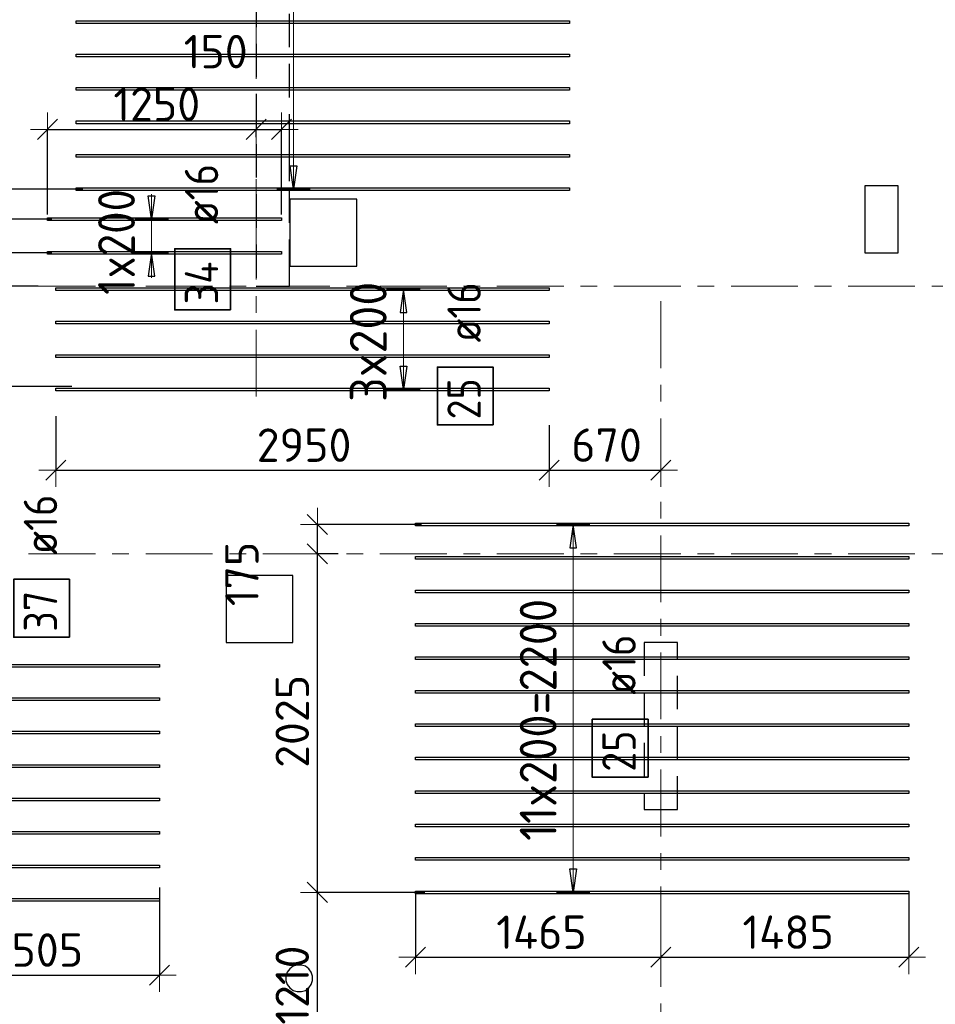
# Model space of a CAD drawing. Header units: metres. Extents: x -38 to 97, y -15 to 21.
# Tile 21 of 82: x 24.62 to 30.09, y 4.71 to 10.59. Entities that reach past the tile are written whole.
import ezdxf

# ---------------------------------------------------------------- set-up
doc = ezdxf.new("R2010")
doc.units = ezdxf.units.M
doc.header["$PDMODE"] = 65
for name, pattern in [('______11', [0.5, 0.4, -0.05, 0, -0.05]), ('______2', [0.27, 0.2, -0.07]), ('______5', [1.1, 0.8, -0.1, 0.1, -0.1])]:
    doc.linetypes.add(name, pattern=pattern)
for name, color, linetype, lineweight in [('XR$2$Осевая линия (1)', 7, '______5', 13), ('XR$3$Перекрытие (1)', 7, 'Continuous', 35), ('XR$3$Размерная линия (1)', 7, 'Continuous', 13)]:
    doc.layers.add(name, color=color, linetype=linetype, lineweight=lineweight)
doc.layers.add('XR$3$Арм.стержн.Доп. Арм верхн.зоны Х', color=7, linetype='Continuous', lineweight=35, true_color=0x8c8cff)
doc.layers.add('XR$5$Стена_ бетон несущ.', color=7, linetype='Continuous', lineweight=70, true_color=0xb4b496)
doc.styles.add('ISOCPEUR', font='txt')
doc.dimstyles.new('DIMSTYLE_3', dxfattribs={"dimtxt": 0.2, "dimasz": 0.2, "dimexe": 0, "dimexo": 0, "dimgap": 0.1, "dimtad": 2, "dimdec": 0, "dimlfac": 1000, "dimrnd": 5, "dimzin": 12, "dimdsep": 46, "dimtxsty": 'ISOCPEUR', "dimblk1": 'ALL_ML_STRICH', "dimblk2": 'ALL_ML_STRICH', "dimsah": 1, "dimcen": 0, "dimclrd": 7, "dimclre": 256, "dimclrt": 7, "dimadec": 0, "dimazin": 0, "dimtfac": 1, "dimtdec": 0, "dimtix": 1, "dimtmove": 2, "dimatfit": 3, "dimfxl": 0, "dimtzin": 0, "dimlwd": 0, "dimlwe": -3, "dimarcsym": 0})
doc.dimstyles.new('DIMSTYLE_6', dxfattribs={"dimtxt": 0.2, "dimasz": 0.2, "dimexe": 0, "dimexo": 0, "dimgap": 0.1, "dimtad": 2, "dimdec": 0, "dimlfac": 1000, "dimrnd": 5, "dimzin": 12, "dimdsep": 46, "dimtxsty": 'ISOCPEUR', "dimblk1": 'ALL_ML_STRICH', "dimblk2": 'ALL_ML_STRICH', "dimsah": 1, "dimcen": 0, "dimclrd": 7, "dimclre": 256, "dimclrt": 7, "dimadec": 0, "dimazin": 0, "dimtfac": 1, "dimtdec": 0, "dimtix": 1, "dimtmove": 2, "dimatfit": 3, "dimfxl": 0, "dimtvp": 1.2, "dimtzin": 0, "dimlwd": 0, "dimlwe": -3, "dimarcsym": 0})

# ---------------------------------------------------------------- blocks, each defined once
blk = doc.blocks.new('ALL_ML_STRICH')
at = {"color": 0, "linetype": 'ByBlock', "lineweight": -2}
for p, q in [((-0.3, -0.3), (0.3, 0.3)), ((0, -0.5), (0, 0.5)), ((-1, 0), (0.5, 0))]:
    blk.add_line(p, q, dxfattribs=at)
blk = doc.blocks.new('*D135')
at = {"layer": 'DEFPOINTS', "color": 7, "linetype": 'Continuous', "lineweight": 13, "transparency": 33554687}
for p in [(25.4529, 5.4236), (23.95, 5.0505), (23.95, 4.8802)]:
    blk.add_point(p, dxfattribs=at)
at = {"layer": 'XR$3$Размерная линия (1)', "color": 9, "linetype": 'Continuous', "lineweight": -2, "true_color": 0xc7c7c7, "transparency": 33554687}
for p, q in [((25.4529, 5.4036), (25.4529, 4.8802)), ((23.95, 5.0305), (23.95, 4.8802))]:
    blk.add_line(p, q, dxfattribs=at)
at = {"layer": 'XR$3$Размерная линия (1)', "color": 7, "linetype": 'Continuous', "lineweight": -2, "transparency": 33554687}
blk.add_line((23.95, 4.8802), (25.4529, 4.8802), dxfattribs=at)
at = {"layer": 'XR$3$Размерная линия (1)', "color": 7, "linetype": 'Continuous', "lineweight": 13, "transparency": 33554687, "xscale": 0.2, "yscale": 0.2, "zscale": 0.2, "rotation": 180}
blk.add_blockref('ALL_ML_STRICH', (23.95, 4.8802), dxfattribs=at)
at = {"layer": 'XR$3$Размерная линия (1)', "color": 7, "linetype": 'Continuous', "lineweight": 13, "transparency": 33554687, "xscale": 0.2, "yscale": 0.2, "zscale": 0.2}
blk.add_blockref('ALL_ML_STRICH', (25.4529, 4.8802), dxfattribs=at)
at = {"layer": 'XR$3$Размерная линия (1)', "color": 7, "linetype": 'Continuous', "lineweight": 13, "transparency": 33554687, "insert": (24.7314, 5.0302), "char_height": 0.2, "width": 0.8, "attachment_point": 5, "style": 'ISOCPEUR'}
blk.add_mtext('\\A1;{1505}', dxfattribs=at)
blk = doc.blocks.new('*D153')
at = {"layer": 'DEFPOINTS', "color": 7, "linetype": 'Continuous', "lineweight": 13, "transparency": 33554687}
for p in [(26.9829, 5.4018), (26.9829, 4.9868), (28.45, 4.9801)]:
    blk.add_point(p, dxfattribs=at)
at = {"layer": 'XR$3$Размерная линия (1)', "color": 9, "linetype": 'Continuous', "lineweight": -2, "true_color": 0xc7c7c7, "transparency": 33554687}
for p, q in [((26.9829, 5.3818), (26.9829, 4.9868)), ((28.45, 5.0001), (28.45, 4.9868))]:
    blk.add_line(p, q, dxfattribs=at)
at = {"layer": 'XR$3$Размерная линия (1)', "color": 7, "linetype": 'Continuous', "lineweight": -2, "transparency": 33554687}
blk.add_line((26.9829, 4.9868), (28.45, 4.9868), dxfattribs=at)
at = {"layer": 'XR$3$Размерная линия (1)', "color": 7, "linetype": 'Continuous', "lineweight": 13, "transparency": 33554687, "xscale": 0.2, "yscale": 0.2, "zscale": 0.2, "rotation": 180}
blk.add_blockref('ALL_ML_STRICH', (26.9829, 4.9868), dxfattribs=at)
at = {"layer": 'XR$3$Размерная линия (1)', "color": 7, "linetype": 'Continuous', "lineweight": 13, "transparency": 33554687, "xscale": 0.2, "yscale": 0.2, "zscale": 0.2}
blk.add_blockref('ALL_ML_STRICH', (28.45, 4.9868), dxfattribs=at)
at = {"layer": 'XR$3$Размерная линия (1)', "color": 7, "linetype": 'Continuous', "lineweight": 13, "transparency": 33554687, "insert": (27.7364, 5.1368), "char_height": 0.2, "width": 0.8, "attachment_point": 5, "style": 'ISOCPEUR'}
blk.add_mtext('\\A1;{1465}', dxfattribs=at)
blk = doc.blocks.new('*D154')
at = {"layer": 'DEFPOINTS', "color": 7, "linetype": 'Continuous', "lineweight": 13, "transparency": 33554687}
for p in [(29.9329, 5.3937), (28.45, 4.9868), (28.45, 4.9801)]:
    blk.add_point(p, dxfattribs=at)
at = {"layer": 'XR$3$Размерная линия (1)', "color": 9, "linetype": 'Continuous', "lineweight": -2, "true_color": 0xc7c7c7, "transparency": 33554687}
for p, q in [((29.9329, 5.3737), (29.9329, 4.9868)), ((28.45, 5.0001), (28.45, 4.9868))]:
    blk.add_line(p, q, dxfattribs=at)
at = {"layer": 'XR$3$Размерная линия (1)', "color": 7, "linetype": 'Continuous', "lineweight": -2, "transparency": 33554687}
blk.add_line((28.45, 4.9868), (29.9329, 4.9868), dxfattribs=at)
at = {"layer": 'XR$3$Размерная линия (1)', "color": 7, "linetype": 'Continuous', "lineweight": 13, "transparency": 33554687, "xscale": 0.2, "yscale": 0.2, "zscale": 0.2, "rotation": 180}
blk.add_blockref('ALL_ML_STRICH', (28.45, 4.9868), dxfattribs=at)
at = {"layer": 'XR$3$Размерная линия (1)', "color": 7, "linetype": 'Continuous', "lineweight": 13, "transparency": 33554687, "xscale": 0.2, "yscale": 0.2, "zscale": 0.2}
blk.add_blockref('ALL_ML_STRICH', (29.9329, 4.9868), dxfattribs=at)
at = {"layer": 'XR$3$Размерная линия (1)', "color": 7, "linetype": 'Continuous', "lineweight": 13, "transparency": 33554687, "insert": (29.2114, 5.1368), "char_height": 0.2, "width": 0.8, "attachment_point": 5, "style": 'ISOCPEUR'}
blk.add_mtext('\\A1;{1485}', dxfattribs=at)
blk = doc.blocks.new('*D160')
at = {"layer": 'DEFPOINTS', "color": 7, "linetype": 'Continuous', "lineweight": 13, "transparency": 33554687}
for p in [(27.0588, 5.3752), (26.3962, 4.1652), (27.0481, 4.1652)]:
    blk.add_point(p, dxfattribs=at)
at = {"layer": 'XR$3$Размерная линия (1)', "color": 9, "linetype": 'Continuous', "lineweight": -2, "true_color": 0xc7c7c7, "transparency": 33554687}
for p, q in [((27.0388, 5.3752), (26.3962, 5.3752)), ((27.0281, 4.1652), (26.3962, 4.1652))]:
    blk.add_line(p, q, dxfattribs=at)
at = {"layer": 'XR$3$Размерная линия (1)', "color": 7, "linetype": 'Continuous', "lineweight": -2, "transparency": 33554687}
blk.add_line((26.3962, 4.1652), (26.3962, 5.3752), dxfattribs=at)
at = {"layer": 'XR$3$Размерная линия (1)', "color": 7, "linetype": 'Continuous', "lineweight": 13, "transparency": 33554687, "xscale": 0.2, "yscale": 0.2, "zscale": 0.2}
for p, rotation in [((26.3962, 5.3752), 90), ((26.3962, 4.1652), 270)]:
    blk.add_blockref('ALL_ML_STRICH', p, dxfattribs=dict(at, rotation=rotation))
at = {"layer": 'XR$3$Размерная линия (1)', "color": 7, "linetype": 'Continuous', "lineweight": 13, "transparency": 33554687, "insert": (26.2462, 4.8202), "char_height": 0.2, "width": 0.8, "attachment_point": 5, "rotation": 90, "style": 'ISOCPEUR'}
blk.add_mtext('\\A1;{1210}', dxfattribs=at)
blk = doc.blocks.new('*D161')
at = {"layer": 'DEFPOINTS', "color": 7, "linetype": 'Continuous', "lineweight": 13, "transparency": 33554687}
for p in [(26.5401, 7.4), (26.3962, 5.3752), (27.0588, 5.3752)]:
    blk.add_point(p, dxfattribs=at)
at = {"layer": 'XR$3$Размерная линия (1)', "color": 9, "linetype": 'Continuous', "lineweight": -2, "true_color": 0xc7c7c7, "transparency": 33554687}
for p, q in [((26.5201, 7.4), (26.3962, 7.4)), ((27.0388, 5.3752), (26.3962, 5.3752))]:
    blk.add_line(p, q, dxfattribs=at)
at = {"layer": 'XR$3$Размерная линия (1)', "color": 7, "linetype": 'Continuous', "lineweight": -2, "transparency": 33554687}
blk.add_line((26.3962, 5.3752), (26.3962, 7.4), dxfattribs=at)
at = {"layer": 'XR$3$Размерная линия (1)', "color": 7, "linetype": 'Continuous', "lineweight": 13, "transparency": 33554687, "xscale": 0.2, "yscale": 0.2, "zscale": 0.2}
for p, rotation in [((26.3962, 7.4), 90), ((26.3962, 5.3752), 270)]:
    blk.add_blockref('ALL_ML_STRICH', p, dxfattribs=dict(at, rotation=rotation))
at = {"layer": 'XR$3$Размерная линия (1)', "color": 7, "linetype": 'Continuous', "lineweight": 13, "transparency": 33554687, "insert": (26.2462, 6.3976), "char_height": 0.2, "width": 0.8, "attachment_point": 5, "rotation": 90, "style": 'ISOCPEUR'}
blk.add_mtext('\\A1;{2025}', dxfattribs=at)
blk = doc.blocks.new('*D162')
at = {"layer": 'DEFPOINTS', "color": 7, "linetype": 'Continuous', "lineweight": 13, "transparency": 33554687}
for p in [(27.0383, 7.5752), (26.3962, 7.4), (26.5401, 7.4)]:
    blk.add_point(p, dxfattribs=at)
at = {"layer": 'XR$3$Размерная линия (1)', "color": 9, "linetype": 'Continuous', "lineweight": -2, "true_color": 0xc7c7c7, "transparency": 33554687}
for p, q in [((27.0183, 7.5752), (26.3962, 7.5752)), ((26.5201, 7.4), (26.3962, 7.4))]:
    blk.add_line(p, q, dxfattribs=at)
at = {"layer": 'XR$3$Размерная линия (1)', "color": 7, "linetype": 'Continuous', "lineweight": -2, "transparency": 33554687}
blk.add_line((26.3962, 7.4), (26.3962, 7.5752), dxfattribs=at)
at = {"layer": 'XR$3$Размерная линия (1)', "color": 7, "linetype": 'Continuous', "lineweight": 13, "transparency": 33554687, "xscale": 0.2, "yscale": 0.2, "zscale": 0.2}
for p, rotation in [((26.3962, 7.5752), 90), ((26.3962, 7.4), 270)]:
    blk.add_blockref('ALL_ML_STRICH', p, dxfattribs=dict(at, rotation=rotation))
at = {"layer": 'XR$3$Размерная линия (1)', "color": 7, "linetype": 'Continuous', "lineweight": 13, "transparency": 33554687, "insert": (25.9451, 7.279), "char_height": 0.2, "width": 0.6, "attachment_point": 5, "rotation": 90, "style": 'ISOCPEUR'}
blk.add_mtext('\\A1;{175}', dxfattribs=at)
blk = doc.blocks.new('*D163')
at = {"layer": 'DEFPOINTS', "color": 7, "linetype": 'Continuous', "lineweight": 13, "transparency": 33554687}
for p in [(24.8317, 8.2436), (27.7817, 8.1901), (24.8317, 7.8997)]:
    blk.add_point(p, dxfattribs=at)
at = {"layer": 'XR$3$Размерная линия (1)', "color": 9, "linetype": 'Continuous', "lineweight": -2, "true_color": 0xc7c7c7, "transparency": 33554687}
for p, q in [((24.8317, 8.2236), (24.8317, 7.8997)), ((27.7817, 8.1701), (27.7817, 7.8997))]:
    blk.add_line(p, q, dxfattribs=at)
at = {"layer": 'XR$3$Размерная линия (1)', "color": 7, "linetype": 'Continuous', "lineweight": -2, "transparency": 33554687}
blk.add_line((24.8317, 7.8997), (27.7817, 7.8997), dxfattribs=at)
at = {"layer": 'XR$3$Размерная линия (1)', "color": 7, "linetype": 'Continuous', "lineweight": 13, "transparency": 33554687, "xscale": 0.2, "yscale": 0.2, "zscale": 0.2, "rotation": 180}
blk.add_blockref('ALL_ML_STRICH', (24.8317, 7.8997), dxfattribs=at)
at = {"layer": 'XR$3$Размерная линия (1)', "color": 7, "linetype": 'Continuous', "lineweight": 13, "transparency": 33554687, "xscale": 0.2, "yscale": 0.2, "zscale": 0.2}
blk.add_blockref('ALL_ML_STRICH', (27.7817, 7.8997), dxfattribs=at)
at = {"layer": 'XR$3$Размерная линия (1)', "color": 7, "linetype": 'Continuous', "lineweight": 13, "transparency": 33554687, "insert": (26.3167, 8.0497), "char_height": 0.2, "width": 0.8, "attachment_point": 5, "style": 'ISOCPEUR'}
blk.add_mtext('\\A1;{2950}', dxfattribs=at)
blk = doc.blocks.new('*D164')
at = {"layer": 'DEFPOINTS', "color": 7, "linetype": 'Continuous', "lineweight": 13, "transparency": 33554687}
for p in [(27.7817, 8.1901), (27.7817, 7.8997), (28.45, 7.8961)]:
    blk.add_point(p, dxfattribs=at)
at = {"layer": 'XR$3$Размерная линия (1)', "color": 9, "linetype": 'Continuous', "lineweight": -2, "true_color": 0xc7c7c7, "transparency": 33554687}
for p, q in [((27.7817, 8.1701), (27.7817, 7.8997)), ((28.45, 7.8997), (28.45, 7.8997))]:
    blk.add_line(p, q, dxfattribs=at)
at = {"layer": 'XR$3$Размерная линия (1)', "color": 7, "linetype": 'Continuous', "lineweight": -2, "transparency": 33554687}
blk.add_line((27.7817, 7.8997), (28.45, 7.8997), dxfattribs=at)
at = {"layer": 'XR$3$Размерная линия (1)', "color": 7, "linetype": 'Continuous', "lineweight": 13, "transparency": 33554687, "xscale": 0.2, "yscale": 0.2, "zscale": 0.2, "rotation": 180}
blk.add_blockref('ALL_ML_STRICH', (27.7817, 7.8997), dxfattribs=at)
at = {"layer": 'XR$3$Размерная линия (1)', "color": 7, "linetype": 'Continuous', "lineweight": 13, "transparency": 33554687, "xscale": 0.2, "yscale": 0.2, "zscale": 0.2}
blk.add_blockref('ALL_ML_STRICH', (28.45, 7.8997), dxfattribs=at)
at = {"layer": 'XR$3$Размерная линия (1)', "color": 7, "linetype": 'Continuous', "lineweight": 13, "transparency": 33554687, "insert": (28.1258, 8.0497), "char_height": 0.2, "width": 0.6, "attachment_point": 5, "style": 'ISOCPEUR'}
blk.add_mtext('\\A1;{670}', dxfattribs=at)
blk = doc.blocks.new('*D165')
at = {"layer": 'DEFPOINTS', "color": 7, "linetype": 'Continuous', "lineweight": 13, "transparency": 33554687}
for p in [(24.782, 9.9384), (26.03, 9.8709), (24.782, 9.4083)]:
    blk.add_point(p, dxfattribs=at)
at = {"layer": 'XR$3$Размерная линия (1)', "color": 9, "linetype": 'Continuous', "lineweight": -2, "true_color": 0xc7c7c7, "transparency": 33554687}
for p, q in [((24.782, 9.4283), (24.782, 9.9384)), ((26.03, 9.8909), (26.03, 9.9384))]:
    blk.add_line(p, q, dxfattribs=at)
at = {"layer": 'XR$3$Размерная линия (1)', "color": 7, "linetype": 'Continuous', "lineweight": -2, "transparency": 33554687}
blk.add_line((24.782, 9.9384), (26.03, 9.9384), dxfattribs=at)
at = {"layer": 'XR$3$Размерная линия (1)', "color": 7, "linetype": 'Continuous', "lineweight": 13, "transparency": 33554687, "xscale": 0.2, "yscale": 0.2, "zscale": 0.2, "rotation": 180}
blk.add_blockref('ALL_ML_STRICH', (24.782, 9.9384), dxfattribs=at)
at = {"layer": 'XR$3$Размерная линия (1)', "color": 7, "linetype": 'Continuous', "lineweight": 13, "transparency": 33554687, "xscale": 0.2, "yscale": 0.2, "zscale": 0.2}
blk.add_blockref('ALL_ML_STRICH', (26.03, 9.9384), dxfattribs=at)
at = {"layer": 'XR$3$Размерная линия (1)', "color": 7, "linetype": 'Continuous', "lineweight": 13, "transparency": 33554687, "insert": (25.436, 10.0884), "char_height": 0.2, "width": 0.8, "attachment_point": 5, "style": 'ISOCPEUR'}
blk.add_mtext('\\A1;{1250}', dxfattribs=at)
blk = doc.blocks.new('*D166')
at = {"layer": 'DEFPOINTS', "color": 7, "linetype": 'Continuous', "lineweight": 13, "transparency": 33554687}
for p in [(26.03, 9.9384), (26.03, 9.8709), (26.182, 9.4083)]:
    blk.add_point(p, dxfattribs=at)
at = {"layer": 'XR$3$Размерная линия (1)', "color": 9, "linetype": 'Continuous', "lineweight": -2, "true_color": 0xc7c7c7, "transparency": 33554687}
for p, q in [((26.03, 9.8909), (26.03, 9.9384)), ((26.182, 9.4283), (26.182, 9.9384))]:
    blk.add_line(p, q, dxfattribs=at)
at = {"layer": 'XR$3$Размерная линия (1)', "color": 7, "linetype": 'Continuous', "lineweight": -2, "transparency": 33554687}
blk.add_line((26.03, 9.9384), (26.182, 9.9384), dxfattribs=at)
at = {"layer": 'XR$3$Размерная линия (1)', "color": 7, "linetype": 'Continuous', "lineweight": 13, "transparency": 33554687, "xscale": 0.2, "yscale": 0.2, "zscale": 0.2, "rotation": 180}
blk.add_blockref('ALL_ML_STRICH', (26.03, 9.9384), dxfattribs=at)
at = {"layer": 'XR$3$Размерная линия (1)', "color": 7, "linetype": 'Continuous', "lineweight": 13, "transparency": 33554687, "xscale": 0.2, "yscale": 0.2, "zscale": 0.2}
blk.add_blockref('ALL_ML_STRICH', (26.182, 9.9384), dxfattribs=at)
at = {"layer": 'XR$3$Размерная линия (1)', "color": 7, "linetype": 'Continuous', "lineweight": 13, "transparency": 33554687, "insert": (25.7883, 10.4034), "char_height": 0.2, "width": 0.6, "attachment_point": 5, "style": 'ISOCPEUR'}
blk.add_mtext('\\A1;{150}', dxfattribs=at)
blk = doc.blocks.new('*D402')
at = {"layer": 'DEFPOINTS', "color": 7, "linetype": 'Continuous', "lineweight": 13, "transparency": 33554687}
for p in [(24.7464, 9), (24.4247, 8.4003), (24.9489, 8.4003)]:
    blk.add_point(p, dxfattribs=at)
at = {"layer": 'XR$3$Размерная линия (1)', "color": 9, "linetype": 'Continuous', "lineweight": -2, "true_color": 0xc7c7c7, "transparency": 33554687}
for p, q in [((24.7264, 9), (24.4247, 9)), ((24.9289, 8.4003), (24.4247, 8.4003))]:
    blk.add_line(p, q, dxfattribs=at)
at = {"layer": 'XR$3$Размерная линия (1)', "color": 7, "linetype": 'Continuous', "lineweight": -2, "transparency": 33554687}
blk.add_line((24.4247, 8.4003), (24.4247, 9), dxfattribs=at)
at = {"layer": 'XR$3$Размерная линия (1)', "color": 7, "linetype": 'Continuous', "lineweight": 13, "transparency": 33554687, "xscale": 0.2, "yscale": 0.2, "zscale": 0.2}
for p, rotation in [((24.4247, 9), 90), ((24.4247, 8.4003), 270)]:
    blk.add_blockref('ALL_ML_STRICH', p, dxfattribs=dict(at, rotation=rotation))
at = {"layer": 'XR$3$Размерная линия (1)', "color": 7, "linetype": 'Continuous', "lineweight": 13, "transparency": 33554687, "insert": (24.2747, 8.7101), "char_height": 0.2, "width": 0.6, "attachment_point": 5, "rotation": 90, "style": 'ISOCPEUR'}
blk.add_mtext('\\A1;{600}', dxfattribs=at)
blk = doc.blocks.new('*D403')
at = {"layer": 'DEFPOINTS', "color": 7, "linetype": 'Continuous', "lineweight": 13, "transparency": 33554687}
for p in [(24.8295, 9.2003), (24.4247, 9), (24.7464, 9)]:
    blk.add_point(p, dxfattribs=at)
at = {"layer": 'XR$3$Размерная линия (1)', "color": 9, "linetype": 'Continuous', "lineweight": -2, "true_color": 0xc7c7c7, "transparency": 33554687}
for p, q in [((24.8095, 9.2003), (24.4247, 9.2003)), ((24.7264, 9), (24.4247, 9))]:
    blk.add_line(p, q, dxfattribs=at)
at = {"layer": 'XR$3$Размерная линия (1)', "color": 7, "linetype": 'Continuous', "lineweight": -2, "transparency": 33554687}
blk.add_line((24.4247, 9), (24.4247, 9.2003), dxfattribs=at)
at = {"layer": 'XR$3$Размерная линия (1)', "color": 7, "linetype": 'Continuous', "lineweight": 13, "transparency": 33554687, "xscale": 0.2, "yscale": 0.2, "zscale": 0.2}
for p, rotation in [((24.4247, 9.2003), 90), ((24.4247, 9), 270)]:
    blk.add_blockref('ALL_ML_STRICH', p, dxfattribs=dict(at, rotation=rotation))
at = {"layer": 'XR$3$Размерная линия (1)', "color": 7, "linetype": 'Continuous', "lineweight": 13, "transparency": 33554687, "insert": (23.8824, 8.8343), "char_height": 0.2, "width": 0.6, "attachment_point": 5, "rotation": 90, "style": 'ISOCPEUR'}
blk.add_mtext('\\A1;{200}', dxfattribs=at)
blk = doc.blocks.new('*D404')
at = {"layer": 'DEFPOINTS', "color": 7, "linetype": 'Continuous', "lineweight": 13, "transparency": 33554687}
for p in [(24.8295, 9.4003), (24.4247, 9.2003), (24.8295, 9.2003)]:
    blk.add_point(p, dxfattribs=at)
at = {"layer": 'XR$3$Размерная линия (1)', "color": 9, "linetype": 'Continuous', "lineweight": -2, "true_color": 0xc7c7c7, "transparency": 33554687}
for p, q in [((24.8095, 9.4003), (24.4247, 9.4003)), ((24.8095, 9.2003), (24.4247, 9.2003))]:
    blk.add_line(p, q, dxfattribs=at)
at = {"layer": 'XR$3$Размерная линия (1)', "color": 7, "linetype": 'Continuous', "lineweight": -2, "transparency": 33554687}
blk.add_line((24.4247, 9.2003), (24.4247, 9.4003), dxfattribs=at)
at = {"layer": 'XR$3$Размерная линия (1)', "color": 7, "linetype": 'Continuous', "lineweight": 13, "transparency": 33554687, "xscale": 0.2, "yscale": 0.2, "zscale": 0.2}
for p, rotation in [((24.4247, 9.4003), 90), ((24.4247, 9.2003), 270)]:
    blk.add_blockref('ALL_ML_STRICH', p, dxfattribs=dict(at, rotation=rotation))
at = {"layer": 'XR$3$Размерная линия (1)', "color": 7, "linetype": 'Continuous', "lineweight": 13, "transparency": 33554687, "insert": (23.6622, 9.7592), "char_height": 0.2, "width": 0.6, "attachment_point": 5, "rotation": 90, "style": 'ISOCPEUR'}
blk.add_mtext('\\A1;{200}', dxfattribs=at)
blk = doc.blocks.new('*D405')
at = {"layer": 'DEFPOINTS', "color": 7, "linetype": 'Continuous', "lineweight": 13, "transparency": 33554687}
for p in [(25.0138, 9.5803), (24.4247, 9.4003), (24.8295, 9.4003)]:
    blk.add_point(p, dxfattribs=at)
at = {"layer": 'XR$3$Размерная линия (1)', "color": 9, "linetype": 'Continuous', "lineweight": -2, "true_color": 0xc7c7c7, "transparency": 33554687}
for p, q in [((24.9938, 9.5803), (24.4247, 9.5803)), ((24.8095, 9.4003), (24.4247, 9.4003))]:
    blk.add_line(p, q, dxfattribs=at)
at = {"layer": 'XR$3$Размерная линия (1)', "color": 7, "linetype": 'Continuous', "lineweight": -2, "transparency": 33554687}
blk.add_line((24.4247, 9.4003), (24.4247, 9.5803), dxfattribs=at)
at = {"layer": 'XR$3$Размерная линия (1)', "color": 7, "linetype": 'Continuous', "lineweight": 13, "transparency": 33554687, "xscale": 0.2, "yscale": 0.2, "zscale": 0.2}
for p, rotation in [((24.4247, 9.5803), 90), ((24.4247, 9.4003), 270)]:
    blk.add_blockref('ALL_ML_STRICH', p, dxfattribs=dict(at, rotation=rotation))
at = {"layer": 'XR$3$Размерная линия (1)', "color": 7, "linetype": 'Continuous', "lineweight": 13, "transparency": 33554687, "insert": (24.0115, 9.8483), "char_height": 0.2, "width": 0.6, "attachment_point": 5, "rotation": 90, "style": 'ISOCPEUR'}
blk.add_mtext('\\A1;{180}', dxfattribs=at)
blk = doc.blocks.new('*D406')
at = {"layer": 'DEFPOINTS', "color": 7, "linetype": 'Continuous', "lineweight": 13, "transparency": 33554687}
for p in [(25.0293, 14.9803), (24.4247, 9.5803), (25.0138, 9.5803)]:
    blk.add_point(p, dxfattribs=at)
at = {"layer": 'XR$3$Размерная линия (1)', "color": 9, "linetype": 'Continuous', "lineweight": -2, "true_color": 0xc7c7c7, "transparency": 33554687}
for p, q in [((25.0093, 14.9803), (24.4247, 14.9803)), ((24.9938, 9.5803), (24.4247, 9.5803))]:
    blk.add_line(p, q, dxfattribs=at)
at = {"layer": 'XR$3$Размерная линия (1)', "color": 7, "linetype": 'Continuous', "lineweight": -2, "transparency": 33554687}
blk.add_line((24.4247, 9.5803), (24.4247, 14.9803), dxfattribs=at)
at = {"layer": 'XR$3$Размерная линия (1)', "color": 7, "linetype": 'Continuous', "lineweight": 13, "transparency": 33554687, "xscale": 0.2, "yscale": 0.2, "zscale": 0.2}
for p, rotation in [((24.4247, 14.9803), 90), ((24.4247, 9.5803), 270)]:
    blk.add_blockref('ALL_ML_STRICH', p, dxfattribs=dict(at, rotation=rotation))
at = {"layer": 'XR$3$Размерная линия (1)', "color": 7, "linetype": 'Continuous', "lineweight": 13, "transparency": 33554687, "insert": (24.2747, 12.2803), "char_height": 0.2, "width": 0.8, "attachment_point": 5, "rotation": 90, "style": 'ISOCPEUR'}
blk.add_mtext('\\A1;{5400}', dxfattribs=at)

msp = doc.modelspace()

# ---------------------------------------------------------------- linework, layer by layer
at = {"layer": 'XR$2$Осевая линия (1)', "color": 253, "linetype": '______11', "lineweight": 13, "true_color": 0xa0a0a0, "transparency": 33554687}
for p, q in [((26.03, 8.34), (26.03, 19.78)), ((-2.63, 9), (62.6, 9)), ((28.45, -3.39), (28.45, 8.92)), ((-2.63, 7.4), (62.6, 7.4))]:
    msp.add_line(p, q, dxfattribs=at)
at = {"layer": 'XR$3$Арм.стержн.Доп. Арм верхн.зоны Х', "color": 7, "linetype": 'Continuous', "lineweight": 13, "transparency": 33554687}
for p, q in [((26.2533, 9.5803), (26.2533, 14.9803)), ((25.4053, 9.4003), (25.4053, 9.5503)), ((26.2533, 9.5803), (26.2533, 9.5803)), ((25.4053, 9.2003), (25.4053, 9.4003)), ((25.4053, 9.2003), (25.4053, 9.0503)), ((26.9105, 8.9826), (26.9105, 8.9826)), ((26.9105, 8.3826), (26.9105, 8.9826)), ((26.9105, 8.3826), (26.9105, 8.3826)), ((27.9266, 7.5752), (27.9266, 7.5752)), ((27.9266, 5.3752), (27.9266, 7.5752)), ((27.9266, 5.3752), (27.9266, 5.3752))]:
    msp.add_line(p, q, dxfattribs=at)
at = {"layer": 'XR$3$Арм.стержн.Доп. Арм верхн.зоны Х', "color": 7, "linetype": 'Continuous', "lineweight": 25, "transparency": 33554687}
for p, q in [((26.2533, 9.5803), (26.2333, 9.7203)), ((26.2333, 9.7203), (26.2733, 9.7203)), ((26.2733, 9.7203), (26.2533, 9.5803)), ((25.4053, 9.4003), (25.3853, 9.5403)), ((25.3853, 9.5403), (25.4253, 9.5403)), ((25.4253, 9.5403), (25.4053, 9.4003)), ((25.4053, 9.2003), (25.3853, 9.0603)), ((25.4253, 9.0603), (25.4053, 9.2003)), ((25.3853, 9.0603), (25.4253, 9.0603)), ((26.9105, 8.9826), (26.8905, 8.8426)), ((26.9305, 8.8426), (26.9105, 8.9826)), ((26.8905, 8.8426), (26.9305, 8.8426)), ((26.9105, 8.3826), (26.8905, 8.5226)), ((26.8905, 8.5226), (26.9305, 8.5226)), ((26.9305, 8.5226), (26.9105, 8.3826)), ((27.9266, 7.5752), (27.9066, 7.4352)), ((27.9466, 7.4352), (27.9266, 7.5752)), ((27.9066, 7.4352), (27.9466, 7.4352)), ((27.9266, 5.3752), (27.9066, 5.5152)), ((27.9066, 5.5152), (27.9466, 5.5152)), ((27.9466, 5.5152), (27.9266, 5.3752))]:
    msp.add_line(p, q, dxfattribs=at)
at = {"layer": 'XR$3$Арм.стержн.Доп. Арм верхн.зоны Х', "color": 253, "linetype": 'Continuous', "lineweight": -3, "true_color": 0xa0a0a0, "transparency": 33554687}
for p, q in [((26.2533, 9.5803), (26.1533, 9.5803)), ((26.2533, 9.5803), (26.3533, 9.5803)), ((25.4053, 9.4003), (25.3053, 9.4003)), ((25.4053, 9.4003), (25.5053, 9.4003)), ((25.4053, 9.2003), (25.3053, 9.2003)), ((25.4053, 9.2003), (25.5053, 9.2003)), ((26.9105, 8.9826), (26.8105, 8.9826)), ((26.9105, 8.9826), (27.0105, 8.9826)), ((26.9105, 8.3826), (26.8105, 8.3826)), ((26.9105, 8.3826), (27.0105, 8.3826)), ((27.9266, 7.5752), (27.8266, 7.5752)), ((27.9266, 7.5752), (28.0266, 7.5752)), ((27.9266, 5.3752), (27.8266, 5.3752)), ((27.9266, 5.3752), (28.0266, 5.3752))]:
    msp.add_line(p, q, dxfattribs=at)
at = {"layer": 'XR$3$Арм.стержн.Доп. Арм верхн.зоны Х', "color": 7, "linetype": 'Continuous', "lineweight": 25, "transparency": 33554687}
for points in [[(27.9049, 10.5723), (24.9549, 10.5723), (24.9549, 10.5883), (27.9049, 10.5883), (27.9049, 10.5723)], [(27.9049, 10.3723), (24.9549, 10.3723), (24.9549, 10.3883), (27.9049, 10.3883), (27.9049, 10.3723)], [(27.9049, 10.1723), (24.9549, 10.1723), (24.9549, 10.1883), (27.9049, 10.1883), (27.9049, 10.1723)], [(27.9049, 9.9723), (24.9549, 9.9723), (24.9549, 9.9883), (27.9049, 9.9883), (27.9049, 9.9723)], [(27.9049, 9.7723), (24.9549, 9.7723), (24.9549, 9.7883), (27.9049, 9.7883), (27.9049, 9.7723)], [(27.9049, 9.5723), (24.9549, 9.5723), (24.9549, 9.5883), (27.9049, 9.5883), (27.9049, 9.5723)], [(26.182, 9.3923), (24.782, 9.3923), (24.782, 9.4083), (26.182, 9.4083), (26.182, 9.3923)], [(26.182, 9.1923), (24.782, 9.1923), (24.782, 9.2083), (26.182, 9.2083), (26.182, 9.1923)], [(27.7817, 8.9746), (24.8317, 8.9746), (24.8317, 8.9906), (27.7817, 8.9906), (27.7817, 8.9746)], [(27.7817, 8.7746), (24.8317, 8.7746), (24.8317, 8.7906), (27.7817, 8.7906), (27.7817, 8.7746)], [(27.7817, 8.5746), (24.8317, 8.5746), (24.8317, 8.5906), (27.7817, 8.5906), (27.7817, 8.5746)], [(27.7817, 8.3746), (24.8317, 8.3746), (24.8317, 8.3906), (27.7817, 8.3906), (27.7817, 8.3746)], [(29.9329, 7.5672), (26.9829, 7.5672), (26.9829, 7.5832), (29.9329, 7.5832), (29.9329, 7.5672)], [(29.9329, 7.3672), (26.9829, 7.3672), (26.9829, 7.3832), (29.9329, 7.3832), (29.9329, 7.3672)], [(29.9329, 7.1672), (26.9829, 7.1672), (26.9829, 7.1832), (29.9329, 7.1832), (29.9329, 7.1672)], [(29.9329, 6.9672), (26.9829, 6.9672), (26.9829, 6.9832), (29.9329, 6.9832), (29.9329, 6.9672)], [(29.9329, 6.7672), (26.9829, 6.7672), (26.9829, 6.7832), (29.9329, 6.7832), (29.9329, 6.7672)], [(25.4529, 6.7222), (22.5029, 6.7222), (22.5029, 6.7382), (25.4529, 6.7382), (25.4529, 6.7222)], [(25.4529, 6.5222), (22.5029, 6.5222), (22.5029, 6.5382), (25.4529, 6.5382), (25.4529, 6.5222)], [(29.9329, 6.5672), (26.9829, 6.5672), (26.9829, 6.5832), (29.9329, 6.5832), (29.9329, 6.5672)], [(29.9329, 6.3672), (26.9829, 6.3672), (26.9829, 6.3832), (29.9329, 6.3832), (29.9329, 6.3672)], [(25.4529, 6.3222), (22.5029, 6.3222), (22.5029, 6.3382), (25.4529, 6.3382), (25.4529, 6.3222)], [(29.9329, 6.1672), (26.9829, 6.1672), (26.9829, 6.1832), (29.9329, 6.1832), (29.9329, 6.1672)], [(25.4529, 6.1222), (22.5029, 6.1222), (22.5029, 6.1382), (25.4529, 6.1382), (25.4529, 6.1222)], [(29.9329, 5.9672), (26.9829, 5.9672), (26.9829, 5.9832), (29.9329, 5.9832), (29.9329, 5.9672)], [(25.4529, 5.9222), (22.5029, 5.9222), (22.5029, 5.9382), (25.4529, 5.9382), (25.4529, 5.9222)], [(29.9329, 5.7672), (26.9829, 5.7672), (26.9829, 5.7832), (29.9329, 5.7832), (29.9329, 5.7672)], [(25.4529, 5.7222), (22.5029, 5.7222), (22.5029, 5.7382), (25.4529, 5.7382), (25.4529, 5.7222)], [(25.4529, 5.5222), (22.5029, 5.5222), (22.5029, 5.5382), (25.4529, 5.5382), (25.4529, 5.5222)], [(29.9329, 5.5672), (26.9829, 5.5672), (26.9829, 5.5832), (29.9329, 5.5832), (29.9329, 5.5672)], [(29.9329, 5.3672), (26.9829, 5.3672), (26.9829, 5.3832), (29.9329, 5.3832), (29.9329, 5.3672)], [(25.4529, 5.3222), (22.5029, 5.3222), (22.5029, 5.3382), (25.4529, 5.3382), (25.4529, 5.3222)]]:
    msp.add_lwpolyline(points, dxfattribs=at)
at = {"layer": 'XR$3$Арм.стержн.Доп. Арм верхн.зоны Х', "color": 7, "linetype": 'Continuous', "lineweight": 35, "transparency": 33554687}
for points in [[(25.877, 8.8581), (25.877, 9.2247), (25.5437, 9.2247), (25.5437, 8.8581), (25.877, 8.8581)], [(27.4471, 8.1704), (27.4471, 8.517), (27.1138, 8.517), (27.1138, 8.1704), (27.4471, 8.1704)], [(24.9139, 6.9007), (24.9139, 7.2474), (24.5806, 7.2474), (24.5806, 6.9007), (24.9139, 6.9007)], [(28.3736, 6.0633), (28.3736, 6.41), (28.0403, 6.41), (28.0403, 6.0633), (28.3736, 6.0633)]]:
    msp.add_lwpolyline(points, dxfattribs=at)
at = {"layer": 'XR$3$Перекрытие (1)', "color": 7, "linetype": 'Continuous', "lineweight": 25, "transparency": 33554687}
for p, q in [((29.6691, 9.6002), (29.6691, 9.2003)), ((29.8691, 9.6002), (29.6691, 9.6002)), ((29.8691, 9.2003), (29.8691, 9.6002)), ((26.232, 9.5202), (26.232, 9.1202)), ((26.632, 9.5202), (26.232, 9.5202)), ((26.632, 9.1202), (26.632, 9.5202)), ((29.6691, 9.2003), (29.8691, 9.2003)), ((26.232, 9.1202), (26.632, 9.1202)), ((25.8501, 7.2702), (25.8501, 6.8702)), ((26.2501, 7.2702), (25.8501, 7.2702)), ((26.2501, 6.8702), (26.2501, 7.2702)), ((25.8501, 6.8702), (26.2501, 6.8702)), ((26.2162, 4.8976), (26.2084, 4.8736)), ((26.231, 4.918), (26.2162, 4.8976)), ((26.2514, 4.9328), (26.231, 4.918)), ((26.2754, 4.9406), (26.2514, 4.9328)), ((26.3006, 4.9406), (26.2754, 4.9406)), ((26.3246, 4.9328), (26.3006, 4.9406)), ((26.3451, 4.918), (26.3246, 4.9328)), ((26.3599, 4.8976), (26.3451, 4.918)), ((26.3677, 4.8736), (26.3599, 4.8976)), ((26.2084, 4.8736), (26.2084, 4.8483)), ((26.2084, 4.8483), (26.2162, 4.8243)), ((26.3599, 4.8243), (26.3677, 4.8483)), ((26.3677, 4.8483), (26.3677, 4.8736)), ((26.2162, 4.8243), (26.231, 4.8039)), ((26.231, 4.8039), (26.2514, 4.7891)), ((26.2514, 4.7891), (26.2754, 4.7813)), ((26.2754, 4.7813), (26.3006, 4.7813)), ((26.3006, 4.7813), (26.3246, 4.7891)), ((26.3246, 4.7891), (26.3451, 4.8039)), ((26.3451, 4.8039), (26.3599, 4.8243))]:
    msp.add_line(p, q, dxfattribs=at)
at = {"layer": 'XR$5$Стена_ бетон несущ.', "color": 253, "linetype": '______2', "lineweight": -3, "true_color": 0xa0a0a0, "transparency": 33554687}
for p, q in [((26.03, 16.45), (26.03, 9)), ((26.23, 9.8294), (26.23, 10.6396)), ((26.23, 9.6294), (26.23, 9.8294)), ((26.23, 9.08), (26.23, 9.6294)), ((26.23, 9), (26.23, 9.08)), ((26.03, 9), (26.229, 9)), ((26.229, 9), (26.23, 9)), ((28.55, 6.87), (28.35, 6.87)), ((28.35, 6.87), (28.35, 5.87)), ((28.55, 5.87), (28.55, 6.87)), ((28.35, 5.87), (28.55, 5.87))]:
    msp.add_line(p, q, dxfattribs=at)

# ---------------------------------------------------------------- texts
at = {"layer": 'XR$3$Арм.стержн.Доп. Арм верхн.зоны Х', "color": 7, "linetype": 'Continuous', "lineweight": 25, "transparency": 33554687, "char_height": 0.2, "attachment_point": 7, "rotation": 90, "style": 'ISOCPEUR'}
for s, insert, width in [('\\W0.89; ø16 ', (25.8037, 9.2581), 0.749105), ('\\W0.88;34', (25.8037, 8.8914), 0.387995), ('\\W0.89; ø16 ', (27.3738, 8.5504), 0.749105), ('\\W0.87;25', (27.3738, 8.2037), 0.367208), ('\\W0.89; ø16 ', (24.8406, 7.2807), 0.749105), ('\\W0.87;37', (24.8406, 6.934), 0.367208), ('\\W0.89; ø16 ', (28.3003, 6.4433), 0.749105), ('\\W0.87;25', (28.3003, 6.0967), 0.367208)]:
    msp.add_mtext(s, dxfattribs=dict(at, insert=insert, width=width))
at = {"layer": 'XR$3$Арм.стержн.Доп. Арм верхн.зоны Х', "color": 7, "linetype": 'Continuous', "lineweight": 13, "transparency": 33554687, "char_height": 0.22, "attachment_point": 7, "rotation": 90, "style": 'ISOCPEUR'}
for s, insert, width in [('\\W0.89;1x200', (25.3053, 8.9483), 0.823552), ('\\W0.95;3x200', (26.8105, 8.3086), 0.873359), ('\\W0.92;11x200=2200', (27.8266, 5.6832), 1.706474)]:
    msp.add_mtext(s, dxfattribs=dict(at, insert=insert, width=width))

# ---------------------------------------------------------------- dimensions: what is measured, and where the dimension line sits
at = {"layer": 'XR$3$Размерная линия (1)', "color": 7, "linetype": 'Continuous', "lineweight": 13, "transparency": 33554687}
for base, p1, p2, dimstyle, picture, middle in [((24.4247, 14.9803), (24.9938, 9.5803), (25.0093, 14.9803), 'DIMSTYLE_3', '*D406', (24.2747, 12.2803)), ((24.4247, 9.5803), (24.8095, 9.4003), (24.9938, 9.5803), 'DIMSTYLE_6', '*D405', (24.0115, 9.8483)), ((24.4247, 9.4003), (24.8095, 9.2003), (24.8095, 9.4003), 'DIMSTYLE_6', '*D404', (23.6622, 9.7592)), ((24.4247, 9.2003), (24.7264, 9), (24.8095, 9.2003), 'DIMSTYLE_6', '*D403', (23.8824, 8.8343)), ((24.4247, 9), (24.9289, 8.4003), (24.7264, 9), 'DIMSTYLE_3', '*D402', (24.2747, 8.7101)), ((26.3962, 7.5752), (26.5201, 7.4), (27.0183, 7.5752), 'DIMSTYLE_6', '*D162', (25.9451, 7.279)), ((26.3962, 7.4), (27.0388, 5.3752), (26.5201, 7.4), 'DIMSTYLE_3', '*D161', (26.2462, 6.3976)), ((26.3962, 5.3752), (27.0281, 4.1652), (27.0388, 5.3752), 'DIMSTYLE_3', '*D160', (26.2462, 4.8202))]:
    dim = msp.add_linear_dim(base=base, p1=p1, p2=p2, angle=90, dimstyle=dimstyle, override={"dimpost": '<>', "dimclrd": 7, "dimclre": 9, "dimclrt": 7, "dimlwd": 0, "dimlwe": 65533}, dxfattribs=at)
    dim.commit()
    dim.dimension.update_dxf_attribs({"geometry": picture, "text_midpoint": middle, "dimtype": 160})
for base, p1, p2, dimstyle, picture, middle in [((26.182, 9.9384), (26.03, 9.8909), (26.182, 9.4283), 'DIMSTYLE_6', '*D166', (25.7883, 10.4034)), ((26.03, 9.9384), (24.782, 9.4283), (26.03, 9.8909), 'DIMSTYLE_3', '*D165', (25.436, 10.0884)), ((27.7817, 7.8997), (24.8317, 8.2236), (27.7817, 8.1701), 'DIMSTYLE_3', '*D163', (26.3167, 8.0497)), ((28.45, 7.8997), (27.7817, 8.1701), (28.45, 7.8997), 'DIMSTYLE_3', '*D164', (28.1258, 8.0497)), ((25.4529, 4.8802), (23.95, 5.0305), (25.4529, 5.4036), 'DIMSTYLE_3', '*D135', (24.7314, 5.0302)), ((28.45, 4.9868), (26.9829, 5.3818), (28.45, 5.0001), 'DIMSTYLE_3', '*D153', (27.7364, 5.1368)), ((29.9329, 4.9868), (28.45, 5.0001), (29.9329, 5.3737), 'DIMSTYLE_3', '*D154', (29.2114, 5.1368))]:
    dim = msp.add_linear_dim(base=base, p1=p1, p2=p2, dimstyle=dimstyle, override={"dimpost": '<>', "dimclrd": 7, "dimclre": 9, "dimclrt": 7, "dimlwd": 0, "dimlwe": 65533}, dxfattribs=at)
    dim.commit()
    dim.dimension.update_dxf_attribs({"geometry": picture, "text_midpoint": middle, "dimtype": 160})

doc.saveas('drawing.dxf')
